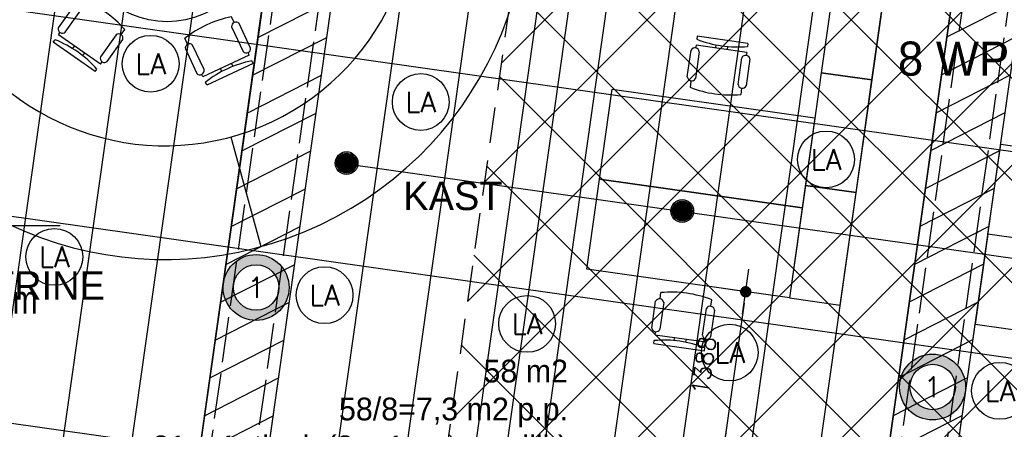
# Model space of a CAD drawing. Header units: millimetres. Extents: x -4107 to 114693, y -37499 to 54671.
# Tile 140 of 156: x 82138 to 90798, y 13889 to 17490. Entities that reach past the tile are written whole.
import ezdxf
from ezdxf.enums import TextEntityAlignment as Align

# ---------------------------------------------------------------- set-up
doc = ezdxf.new("R2010")
doc.units = ezdxf.units.MM
doc.header["$LTSCALE"] = 50
doc.linetypes.add('B0702', pattern=[4.6875, 3.125, -1.5625])
doc.linetypes.add('XREF_06_Vloergoot installaties$0$E_GOOT5', pattern=[10, 8, -2])
for name, color, linetype in [('ABT_VOORSTEL daklichten', 1, 'Continuous'), ('AT$1A---_ALGEMEEN', 2, 'Continuous'), ('FOK_ BRANDSLANGHASPELS', 2, 'Continuous'), ('FOK_02B_SOLIDS', 253, 'Continuous'), ('FOK_05---_TEKST_25', 2, 'Continuous'), ('FOK_08---_MAATVOERING', 2, 'Continuous'), ('FOK_22_BINNENWANDEN', 2, 'Continuous'), ('FOK_72_VAST MEUBILAIR', 1, 'Continuous'), ('FOK_82_LOS MEUBILAIR', 1, 'Continuous'), ('XREF_06_PLAFOND$0$AA45----_PLAFONDAFW', 1, 'Continuous'), ('XREF_06_PLAFOND$0$AI45----_PLAFONDAFW', 2, 'Continuous'), ('XREF_06_Sprinkler installatie$0$WL524---', 4, 'Continuous'), ('XREF_06_Sprinkler installatie$0$WL6516--', 4, 'Continuous'), ('XREF_06_verlichting$0$EL6311--', 3, 'Continuous'), ('XREF_06_Vloergoot installaties$0$EL6131--_VG', 3, 'Continuous'), ('XREF_06_Vloergoot installaties$0$EL6222--', 3, 'Continuous')]:
    doc.layers.add(name, color=color, linetype=linetype)
doc.styles.add('02_100', font='B-GBP.SHX', dxfattribs={"width": 0.8, "height": 250})
doc.styles.add('FOK-DIM', font='romans.shx')
doc.styles.add('XREF_06_Sprinkler installatie$0$Standard', font='txt')
doc.styles.add('XREF_06_verlichting$0$BURO-018', font='simplex.shx', dxfattribs={"height": 180})
doc.styles.add('XREF_06_Vloergoot installaties$0$BURO-018', font='simplex.shx', dxfattribs={"height": 180})
doc.dimstyles.new('FOK-100', dxfattribs={"dimscale": 100, "dimtxt": 1.5, "dimasz": 1, "dimexe": 2, "dimexo": 0, "dimgap": 2, "dimtad": 1, "dimdec": 0, "dimzin": 11, "dimdsep": 46, "dimtxsty": 'FOK-DIM', "dimblk1": 'DOT', "dimblk2": 'DOT', "dimsah": 1, "dimcen": 2.5, "dimclrd": 256, "dimclre": 256, "dimclrt": 256, "dimadec": 0, "dimazin": 0, "dimtfac": 1, "dimtdec": 0, "dimtix": 1, "dimtmove": 2, "dimatfit": 3, "dimldrblk": 'DOT', "dimfxl": 2, "dimtolj": 1, "dimtzin": 0, "dimarcsym": 0})
pattern_1 = [(27.02, (0, 0), (-124.9329, 244.9832), [])]

# ---------------------------------------------------------------- blocks, each defined once
blk = doc.blocks.new('XREF_06_Sprinkler installatie$0$SP-KOP02')
at = {"color": 0, "linetype": 'Continuous'}
for p, q in [((-0.875, -0.023), (0.023, 0.875)), ((-0.847, -0.219), (0.219, 0.847)), ((-0.843, 0.233), (-0.233, 0.843)), ((-0.786, -0.383), (0.383, 0.786)), ((-0.702, -0.523), (0.523, 0.702)), ((-0.595, -0.641), (0.641, 0.595)), ((-0.469, -0.739), (0.739, 0.469)), ((-0.32, -0.815), (0.815, 0.32)), ((-0.144, -0.863), (0.863, 0.144)), ((0.072, -0.872), (0.872, -0.072)), ((0.381, -0.788), (0.788, -0.381))]:
    blk.add_line(p, q, dxfattribs=at)
at = {"color": 0, "linetype": 'Continuous', "const_width": 0.875}
blk.add_lwpolyline([(-0.438, 0, 1), (0.438, 0, 1)], format="xyb", close=True, dxfattribs=at)
at = {"color": 0, "linetype": 'Continuous'}
for radius in [1, 0.875]:
    blk.add_circle((0, 0), radius, dxfattribs=at)
at = {"color": 0, "linetype": 'Continuous', "style": 'XREF_06_Sprinkler installatie$0$Standard', "flags": 1}
for tag, p in [('SP_MATCODE', (2, 2)), ('SP_TEMP', (2, -3)), ('SP_DOORL', (2, -5)), ('SP_KFACT', (2, -7)), ('SP_SPRHK', (2, -9)), ('SP_KLEP', (2, -11))]:
    blk.add_attdef(tag, p, '', height=1, dxfattribs=at)
blk = doc.blocks.new('XREF_06_Sprinkler installatie')
at = {"layer": 'XREF_06_Sprinkler installatie$0$WL524---'}
for p, q in [((84302.2, -1250), (87425.4, 20805)), ((85013.6, 16222.4), (92959.8, 15097.1))]:
    blk.add_line(p, q, dxfattribs=at)
at = {"layer": 'XREF_06_Sprinkler installatie$0$WL6516--', "xscale": 99.9999999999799, "yscale": 100, "zscale": 100, "rotation": 7.589429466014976}
for p in [(85013.2, 16229.2), (87965.5, 15808.1)]:
    blk.add_blockref('XREF_06_Sprinkler installatie$0$SP-KOP02', p, dxfattribs=at)
blk = doc.blocks.new('XREF_06_Vloergoot installaties$0$E00415')
at = {"linetype": 'Continuous'}
h = blk.add_hatch(color=0, dxfattribs=at)
edge = h.paths.add_edge_path()
edge.add_arc((0, 0), 2.9, 0, 360)
edge = h.paths.add_edge_path(flags=16)
edge.add_arc((0, 0), 2, 0, 360)
at = {"color": 0, "linetype": 'Continuous'}
for radius in [2.9, 2]:
    blk.add_circle((0, 0), radius, dxfattribs=at)
at = {"color": 0, "linetype": 'Continuous', "style": 'XREF_06_Vloergoot installaties$0$BURO-018'}
for tag, p in [('E_GKAST', (0, 8)), ('E_GROEP', (0, 5)), ('E_SGROEP', (4.5, 5))]:
    blk.add_attdef(tag, text='', height=1.8, dxfattribs=at).set_placement(p, align=Align.MIDDLE)
at = {"color": 0, "linetype": 'Continuous', "style": 'XREF_06_Vloergoot installaties$0$BURO-018', "flags": 1}
for tag, p in [('E_VERMCODE', (13, 5)), ('E_MATCODE', (0, 0))]:
    blk.add_attdef(tag, text='', height=1.8, dxfattribs=at).set_placement(p, align=Align.MIDDLE)
blk = doc.blocks.new('XREF_06_Vloergoot installaties')
at = {"layer": 'XREF_06_Vloergoot installaties$0$EL6131--_VG', "linetype": 'XREF_06_Vloergoot installaties$0$E_GOOT5'}
for p, q in [((84799.2, -25148), (92910.3, 32291.1)), ((84459.1, -24696.2), (92458.3, 31951.4)), ((85027.1, 22301), (82503.4, 4475.7)), ((85423.1, 22245), (82899.4, 4419.6))]:
    blk.add_line(p, q, dxfattribs=at)
at = {"layer": 'XREF_06_Vloergoot installaties$0$EL6222--'}
ref = blk.add_blockref('XREF_06_Vloergoot installaties$0$E00415', (84217.3, 15135.5), dxfattribs=dict(at, xscale=99.99999999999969, yscale=100, zscale=100, rotation=352.2551880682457))
ref.add_attrib('E_GROEP', '1', dxfattribs={"layer": '0', "color": 1, "linetype": 'Continuous', "height": 180, "style": 'XREF_06_Vloergoot installaties$0$BURO-018'}).set_placement((84217.3, 15135.5), align=Align.MIDDLE)
ref = blk.add_blockref('XREF_06_Vloergoot installaties$0$E00415', (90167.8, 14260.4), dxfattribs=dict(at, xscale=99.99999999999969, yscale=100, zscale=100, rotation=352.2551880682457))
ref.add_attrib('E_GROEP', '1', dxfattribs={"layer": '0', "color": 1, "linetype": 'Continuous', "height": 180, "style": 'XREF_06_Vloergoot installaties$0$BURO-018'}).set_placement((90167.8, 14260.4), align=Align.MIDDLE)
blk = doc.blocks.new('XREF_06_PLAFOND')
at = {"layer": 'XREF_06_PLAFOND$0$AA45----_PLAFONDAFW'}
h = blk.add_hatch(dxfattribs=at)
h.set_pattern_fill('ANSI31', color=256, scale=2200, angle=342.02, style=0)
h.set_pattern_definition(pattern_1)
h.paths.add_polyline_path([(84075.3, -26575.6), (84654.6, -26763.6), (93555.9, 36094.7), (92949.9, 36094.7)])
h = blk.add_hatch(dxfattribs=at)
h.set_pattern_fill('ANSI31', color=256, scale=2200, angle=342.02, style=0)
h.set_pattern_definition(pattern_1)
edge = h.paths.add_edge_path()
edge.add_line((79923.5, -13101.3), (78281.7, -24695.4))
edge.add_line((78281.7, -24695.4), (78861, -24883.4))
edge.add_line((78861, -24883.4), (85620.2, 22847.5))
edge.add_line((85620.2, 22847.5), (85032.2, 22974.7))
edge.add_line((85032.2, 22974.7), (80378, -9891.4))
edge.add_arc((75004.2, -10767.6), 5444.8, -25.3802, 9.2602, ccw=False)
at = {"layer": 'XREF_06_PLAFOND$0$AI45----_PLAFONDAFW'}
h = blk.add_hatch(dxfattribs=at)
h.set_pattern_fill('_USER,_O', color=256, scale=1800, pattern_type=0)
h.set_pattern_definition([(351.94, (60508.5, -17546.5), (252.38, 1782.22), [])])
edge = h.paths.add_edge_path(flags=16)
edge.add_arc((41622.2, 26897.4), 5449.9, 0, 180)
edge.add_arc((41622.2, 26897.4), 5449.9, 180, 360)
h.paths.add_polyline_path([(49833.5, 30277.3), (51633.5, 30277.3), (51633.5, 27677.3), (49833.5, 27677.3)], flags=16)
edge = h.paths.add_edge_path(flags=16)
edge.add_arc((86127.3, 26613.5), 3800, 0, 180)
edge.add_arc((86127.3, 26613.5), 3800, 180, 360)
edge = h.paths.add_edge_path(flags=16)
edge.add_arc((74998.8, -10766.8), 5450, 0, 180)
edge.add_arc((74998.8, -10766.8), 5450, 180, 360)
edge = h.paths.add_edge_path()
edge.add_arc((59888.1, 10791.1), 9323.9, 341.24236, 446.62909)
edge.add_line((60436.4, 20098.9), (31243.3, 21827.8))
edge.add_line((31243.3, 21827.8), (28955.1, 21950.5))
edge.add_line((28955.1, 21950.5), (30807, 36094.7))
edge.add_line((30807, 36094.7), (95373.9, 36094.7))
edge.add_line((95373.9, 36094.7), (86392.8, -27327.7))
edge.add_line((86392.8, -27327.7), (59702.3, -18665.8))
edge.add_line((59702.3, -18665.8), (68716.8, 7792.9))
h = blk.add_hatch(dxfattribs=at)
h.set_pattern_fill('_USER,_O', color=256, scale=600, angle=90, pattern_type=0)
h.set_pattern_definition([(81.94, (95317.84, 35698.9), (-594.073, 84.126), [])])
edge = h.paths.add_edge_path(flags=16)
edge.add_arc((86127.3, 26613.5), 3800, 0, 360)
edge = h.paths.add_edge_path(flags=16)
edge.add_arc((74998.8, -10766.8), 5450, 0, 360)
edge = h.paths.add_edge_path(flags=16)
edge.add_arc((41622.2, 26897.4), 5449.9, 0, 360)
h.paths.add_polyline_path([(49933.5, 30177.3), (51533.5, 30177.3), (51533.5, 27777.3), (49933.5, 27777.3)], flags=16)
edge = h.paths.add_edge_path()
edge.add_arc((59888.1, 10791.1), 9323.9, 341.24236, 446.62909)
edge.add_line((60436.4, 20098.9), (31243.3, 21827.8))
edge.add_line((31243.3, 21827.8), (28955.1, 21950.5))
edge.add_line((28955.1, 21950.5), (30807, 36094.7))
edge.add_line((30807, 36094.7), (95373.9, 36094.7))
edge.add_line((95373.9, 36094.7), (86392.8, -27327.7))
edge.add_line((86392.8, -27327.7), (59702.3, -18665.8))
edge.add_line((59702.3, -18665.8), (68716.8, 7792.9))
at = {"layer": 'XREF_06_PLAFOND$0$AA45----_PLAFONDAFW'}
blk.add_lwpolyline([(84075.3, -26575.6), (84654.6, -26763.6), (93555.9, 36094.7), (92949.9, 36094.7)], close=True, dxfattribs=at)
blk.add_lwpolyline([(79923.5, -13101.3), (78281.7, -24695.4), (78861, -24883.4), (85620.2, 22847.5), (85032.2, 22974.7), (80378, -9891.4, -0.152309)], format="xyb", close=True, dxfattribs=at)
blk = doc.blocks.new('A$C125E5D54')
at = {"layer": 'AT$1A---_ALGEMEEN'}
blk.add_lwpolyline([(75924.6, 18334.9), (72746.4, 18334.9), (72747.2, 14992.1)], dxfattribs=at)
at = {"layer": 'AT$1A---_ALGEMEEN', "color": 7, "style": '02_100', "width": 0.8}
for s, p in [('dagmaat 1200mm ', (73305.5, 17989.7)), ('daksparing 1400mm ', (73305.5, 17561.1))]:
    blk.add_text(s, height=250, dxfattribs=at).set_placement(p)
blk = doc.blocks.new('XREF_06_verlichting$0$1115B3A')
at = {"color": 0, "linetype": 'Continuous'}
blk.add_circle((0, 0), 2.5, dxfattribs=at)
at = {"color": 0, "linetype": 'Continuous', "style": 'XREF_06_verlichting$0$BURO-018'}
for tag, p in [('E_GKAST', (0, 8)), ('E_GROEP', (0, 5)), ('E_SGROEP', (4.5, 5)), ('E_ARMCODE', (0, 0)), ('E_SLET', (4.5, -1))]:
    blk.add_attdef(tag, text='', height=1.8, dxfattribs=at).set_placement(p, align=Align.MIDDLE)
blk = doc.blocks.new('XREF_06_verlichting')
at = {"layer": 'XREF_06_verlichting$0$EL6311--'}
ref = blk.add_blockref('XREF_06_verlichting$0$1115B3A', (83289.3, 17102.7), dxfattribs=dict(at, xscale=100, yscale=100, zscale=100))
ref.add_attrib('E_ARMCODE', 'LA', dxfattribs={"layer": '0', "color": 1, "linetype": 'Continuous', "height": 180, "style": 'XREF_06_verlichting$0$BURO-018'}).set_placement((83289.3, 17102.7), align=Align.MIDDLE)
ref = blk.add_blockref('XREF_06_verlichting$0$1115B3A', (85665.6, 16766.2), dxfattribs=dict(at, xscale=100, yscale=100, zscale=100))
ref.add_attrib('E_ARMCODE', 'LA', dxfattribs={"layer": '0', "color": 1, "linetype": 'Continuous', "height": 180, "style": 'XREF_06_verlichting$0$BURO-018'}).set_placement((85665.6, 16766.2), align=Align.MIDDLE)
ref = blk.add_blockref('XREF_06_verlichting$0$1115B3A', (89230, 16261.4), dxfattribs=dict(at, xscale=100, yscale=100, zscale=100))
ref.add_attrib('E_ARMCODE', 'LA', dxfattribs={"layer": '0', "color": 1, "linetype": 'Continuous', "height": 180, "style": 'XREF_06_verlichting$0$BURO-018'}).set_placement((89230, 16261.4), align=Align.MIDDLE)
ref = blk.add_blockref('XREF_06_verlichting$0$1115B3A', (82442.8, 15404.6), dxfattribs=dict(at, xscale=100, yscale=100, zscale=100))
ref.add_attrib('E_ARMCODE', 'LA', dxfattribs={"layer": '0', "color": 1, "linetype": 'Continuous', "height": 180, "style": 'XREF_06_verlichting$0$BURO-018'}).set_placement((82442.8, 15404.6), align=Align.MIDDLE)
ref = blk.add_blockref('XREF_06_verlichting$0$1115B3A', (84819.1, 15068.1), dxfattribs=dict(at, xscale=100, yscale=100, zscale=100))
ref.add_attrib('E_ARMCODE', 'LA', dxfattribs={"layer": '0', "color": 1, "linetype": 'Continuous', "height": 180, "style": 'XREF_06_verlichting$0$BURO-018'}).set_placement((84819.1, 15068.1), align=Align.MIDDLE)
ref = blk.add_blockref('XREF_06_verlichting$0$1115B3A', (86601.3, 14815.7), dxfattribs=dict(at, xscale=100, yscale=100, zscale=100))
ref.add_attrib('E_ARMCODE', 'LA', dxfattribs={"layer": '0', "color": 1, "linetype": 'Continuous', "height": 180, "style": 'XREF_06_verlichting$0$BURO-018'}).set_placement((86601.3, 14815.7), align=Align.MIDDLE)
ref = blk.add_blockref('XREF_06_verlichting$0$1115B3A', (88383.5, 14563.3), dxfattribs=dict(at, xscale=100, yscale=100, zscale=100))
ref.add_attrib('E_ARMCODE', 'LA', dxfattribs={"layer": '0', "color": 1, "linetype": 'Continuous', "height": 180, "style": 'XREF_06_verlichting$0$BURO-018'}).set_placement((88383.5, 14563.3), align=Align.MIDDLE)
ref = blk.add_blockref('XREF_06_verlichting$0$1115B3A', (90759.8, 14226.8), dxfattribs=dict(at, xscale=100, yscale=100, zscale=100))
ref.add_attrib('E_ARMCODE', 'LA', dxfattribs={"layer": '0', "color": 1, "linetype": 'Continuous', "height": 180, "style": 'XREF_06_verlichting$0$BURO-018'}).set_placement((90759.8, 14226.8), align=Align.MIDDLE)
blk = doc.blocks.new('WP 1600-800')
at = {"linetype": 'Continuous'}
for p, q in [((569, 1600.1), (595.5, 1600.1)), ((569, 1600.1), (569, 1149.6)), ((648.5, 1600.1), (675, 1600.1)), ((648.5, 1600.1), (648.5, 1149.6)), ((701.5, 1636.1), (940, 1636.1)), ((940, 1564.1), (701.5, 1564.1)), ((966.5, 1600.1), (1022, 1600.1)), ((648.5, 1427.8), (620.3, 1427.8)), ((620.9, 1321.8), (648.5, 1321.8)), ((569, 1149.6), (595.5, 1149.6)), ((648.5, 1149.6), (675, 1149.6)), ((701.5, 1185.6), (940, 1185.6)), ((966.5, 1149.6), (1022, 1149.6)), ((935.6, 1113), (697.1, 1113))]:
    blk.add_line(p, q, dxfattribs=at)
blk.add_lwpolyline([(1133.9, 2274.8), (1933.9, 2274.8), (1933.9, 474.8), (1133.9, 474.8)], close=True)
for centre, radius, start, end in [((-348.6, 1374.8), 970.6, 346.5803, 13.4197), ((712.7, 1600.1), 37.7, 107.28561, 252.71439), ((928.8, 1600.1), 37.7, 287.28561, 72.71439), ((77.9, 1374.8), 970.6, 346.5803, 13.4197), ((710.9, 1148.6), 38.2, 104.35438, 248.70731), ((926.1, 1150), 38.2, 284.35438, 68.70731)]:
    blk.add_arc(centre, radius, start, end, dxfattribs=at)
blk = doc.blocks.new('DOT')
at = {"color": 0}
blk.add_line((-2, 0), (2, 0), dxfattribs=at)
at = {"color": 0, "const_width": 0.5}
blk.add_lwpolyline([(-0.25, 0, 1), (0.25, 0, 1)], format="xyb", close=True, dxfattribs=at)
blk = doc.blocks.new('*D129')
at = {"layer": 'Defpoints', "color": 0}
for p in [(91106.9, 14732.2), (90742.4, 12157.9), (90742.4, 12157.9)]:
    blk.add_point(p, dxfattribs=at)
at = {"layer": 'FOK_08---_MAATVOERING', "lineweight": -2}
for p, q in [((91106.9, 14732.2), (90908.9, 14760.2)), ((91092.9, 14633.2), (90756.4, 12256.9)), ((90742.4, 12157.9), (90544.4, 12185.9))]:
    blk.add_line(p, q, dxfattribs=at)
at = {"layer": 'FOK_08---_MAATVOERING', "lineweight": -2, "xscale": 100, "yscale": 100, "zscale": 100}
for p, rotation in [((91106.9, 14732.2), 81.94000000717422), ((90742.4, 12157.9), 261.9400000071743)]:
    blk.add_blockref('DOT', p, dxfattribs=dict(at, rotation=rotation))
at = {"layer": 'FOK_08---_MAATVOERING', "insert": (90652.4, 13483.6), "char_height": 150, "attachment_point": 5, "rotation": 81.94, "style": 'FOK-DIM'}
blk.add_mtext('\\A1;2600', dxfattribs=at)
blk = doc.blocks.new('*D130')
at = {"layer": 'Defpoints', "color": 0}
for p in [(88524, 15097.9), (88329.4, 13724.1), (88329.4, 13724.1)]:
    blk.add_point(p, dxfattribs=at)
at = {"layer": 'FOK_08---_MAATVOERING', "lineweight": -2}
for p, q in [((88524, 15097.9), (88326, 15126)), ((88510, 14998.9), (88343.5, 13823.1)), ((88329.4, 13724.1), (88131.4, 13752.1))]:
    blk.add_line(p, q, dxfattribs=at)
at = {"layer": 'FOK_08---_MAATVOERING', "lineweight": -2, "xscale": 100, "yscale": 100, "zscale": 100}
for p, rotation in [((88524, 15097.9), 81.94000000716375), ((88329.4, 13724.1), 261.9400000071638)]:
    blk.add_blockref('DOT', p, dxfattribs=dict(at, rotation=rotation))
at = {"layer": 'FOK_08---_MAATVOERING', "insert": (88154.4, 14449.6), "char_height": 150, "attachment_point": 5, "rotation": 81.94, "style": 'FOK-DIM'}
blk.add_mtext('\\A1;1388', dxfattribs=at)
blk = doc.blocks.new('kast')
at = {"layer": 'FOK_82_LOS MEUBILAIR'}
blk.add_lwpolyline([(-1052.2, -305.5), (-62.1, -445.7), (1, -0.1), (-989.1, 140.1)], close=True, dxfattribs=at)
blk = doc.blocks.new('A$C4D8164B4')
at = {"layer": 'FOK_ BRANDSLANGHASPELS', "color": 2}
blk.add_circle((20000, 20000), 20000, dxfattribs=at)
blk = doc.blocks.new('A$C4D781DF8')
for p, q in [((260.2, 629.6), (245, 607.9)), ((260.2, 629.6), (629, 370.8)), ((154.7, 541.8), (17.6, 346.6)), ((214.6, 564.5), (199.3, 542.8)), ((214.6, 564.5), (583.3, 305.7)), ((76.6, 305.2), (213.6, 500.5)), ((355.6, 465.6), (371.8, 488.7)), ((458.2, 427.3), (442.3, 404.7)), ((629, 370.8), (613.8, 349.1)), ((31.9, 304.2), (0, 258.8)), ((523.4, 283), (386.4, 87.8)), ((583.3, 305.7), (568.1, 284)), ((448.3, 49.7), (585.3, 244.9)), ((400.6, 45.4), (368.7, 0))]:
    blk.add_line(p, q)
for centre, radius, start, end in [((971.7, 1251.2), 970.6, 221.51679, 248.35619), ((177.7, 512), 37.7, 342.22209, 127.65088), ((53.5, 335.1), 37.7, 162.22209, 307.65088), ((548.2, 254), 38.2, 346.22918, 130.58211), ((726.7, 902.1), 970.6, 221.51679, 248.35619), ((423.5, 78.7), 38.2, 166.22918, 310.58211)]:
    blk.add_arc(centre, radius, start, end)
blk = doc.blocks.new('A$C09D77299')
at = {"layer": 'FOK_82_LOS MEUBILAIR'}
blk.add_circle((1389.3, 1357.1), 800, dxfattribs=at)
for p, rotation in [((1047.5, 1984.2), 59.99999999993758), ((675.4, 1374.7), 120.0000000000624), ((2103.2, 1339.6), 300.0000000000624), ((1017.1, 747.7), 180), ((1731, 730.1), 239.9999999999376)]:
    blk.add_blockref('A$C4D781DF8', p, dxfattribs=dict(at, rotation=rotation))
blk.add_blockref('A$C4D781DF8', (1761.4, 1966.6), dxfattribs=at)
blk = doc.blocks.new('A$C08E13200')
at = {"layer": 'FOK_72_VAST MEUBILAIR', "color": 253}
for points in [[(2754, 5846.3), (2749.4, 6846.3)], [(3323.7, 5773.9), (3578.1, 6741)], [(3855.3, 5556.5), (4351.4, 6424.8)]]:
    blk.add_lwpolyline(points, dxfattribs=at)
at = {"layer": 'FOK_72_VAST MEUBILAIR'}
for points in [[(2184.9, 5768.7), (1921.7, 6733.5)], [(4312.5, 5209), (5016.4, 5919.3)], [(863.7, 2537.7), (0, 2033.7)], [(3343, 1523.9), (3606.2, 559.1)]]:
    blk.add_lwpolyline(points, dxfattribs=at)
for radius in [3200, 2200]:
    blk.add_arc((2764, 3646.3), radius, 210.26058, 105.26058, dxfattribs=at)
at = {"layer": 'FOK_02B_SOLIDS'}
blk.add_blockref('A$C09D77299', (1393.6, 1980.1), dxfattribs=at)
at = {"layer": 'FOK_05---_TEKST_25', "color": 2, "width": 57960.996, "attachment_point": 1}
for s, insert, char_height in [('{\\fCentury Gothic|b0|i0|c0|p34;BANK}', (2885.5, 7244.9), 250), ('{\\fCentury Gothic|b0|i0|c0|p34;BIBLIOTHEEK}', (734.4, 5344.8), 300), ('{\\fCentury Gothic|b0|i0|c0|p34;KAST}', (4016.4, 4056.8), 250), ('{\\fCentury Gothic|b0|i0|c0|p34;KAST}', (4860.2, 1130.5), 250), ('{\\fCentury Gothic|b0|i0|c0|p34;VITRINE}', (916.9, 342.6), 250)]:
    blk.add_mtext(s, dxfattribs=dict(at, insert=insert, char_height=char_height))

msp = doc.modelspace()

# ---------------------------------------------------------------- hatches: boundary and pattern name
at = {"layer": 'FOK_08---_MAATVOERING'}
h = msp.add_hatch(dxfattribs=at)
h.set_pattern_fill('ANSI37', color=254, scale=200, style=0)
h.set_pattern_definition([(45, (14914.84, -16635.76), (-449.013, 449.013), []), (135, (14914.84, -16635.76), (-449.013, -449.013), [])])
h.paths.add_polyline_path([(87040.5, 21822.4), (85771.6, 12861.8), (92721.9, 11877.5), (93990.8, 20838.1)])

# ---------------------------------------------------------------- linework, layer by layer
at = {"layer": 'FOK_08---_MAATVOERING', "color": 13, "linetype": 'B0702', "ltscale": 2}
msp.add_lwpolyline([(87040.5, 21822.4), (85771.6, 12861.8), (92721.9, 11877.5), (93990.8, 20838.1), (87040.5, 21822.4)], dxfattribs=at)

# ---------------------------------------------------------------- block references
for name in ['XREF_06_PLAFOND', 'XREF_06_PLAFOND', 'XREF_06_Sprinkler installatie', 'XREF_06_Sprinkler installatie', 'XREF_06_Vloergoot installaties', 'XREF_06_Vloergoot installaties']:
    msp.add_blockref(name, (0, 0))
at = {"layer": 'ABT_VOORSTEL daklichten', "color": 2}
msp.add_blockref('A$C125E5D54', (6567.8, -2657.1), dxfattribs=at)
at = {"layer": 'FOK_02B_SOLIDS'}
msp.add_blockref('A$C08E13200', (80651.5, 14935.5), dxfattribs=at)
at = {"layer": 'FOK_22_BINNENWANDEN', "color": 5}
for p in [(65187.1, 382.2), (62903.1, -17201.9)]:
    msp.add_blockref('A$C4D8164B4', p, dxfattribs=at)
at = {"layer": 'FOK_22_BINNENWANDEN'}
msp.add_blockref('XREF_06_verlichting', (0, 0), dxfattribs=at)
at = {"layer": 'FOK_82_LOS MEUBILAIR'}
for name, p, rotation in [('kast', (89328.9, 18012.8), 90), ('WP 1600-800', (87039.4, 18069.3), 261.9399999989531), ('kast', (89188.7, 17022.7), 90), ('WP 1600-800', (90455.3, 17585.6), 261.9399999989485), ('WP 1600-800', (89219.6, 13854.2), 81.93999999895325), ('kast', (89048.5, 16032.6), 90)]:
    msp.add_blockref(name, p, dxfattribs=dict(at, rotation=rotation))
at = {"layer": 'FOK_82_LOS MEUBILAIR', "xscale": -1, "rotation": 261.9399999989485}
msp.add_blockref('WP 1600-800', (89913, 13756), dxfattribs=at)

# ---------------------------------------------------------------- texts
at = {"layer": 'FOK_05---_TEKST_25', "color": 2, "insert": (89862, 17297.9), "char_height": 300, "width": 57960.996, "attachment_point": 1}
msp.add_mtext('{\\fCentury Gothic|b0|i0|c0|p34;8 WP}', dxfattribs=at)
at = {"layer": 'FOK_08---_MAATVOERING', "color": 13, "linetype": 'B0702', "ltscale": 2, "insert": (86960.8, 14500.4), "char_height": 200, "width": 57960.996, "attachment_point": 3}
msp.add_mtext('{\\fCentury Gothic|b0|i0|c0|p34;58 m2\\P58/8=7,3 m2 p.p.\\P 21 m1 plank (8 m1 persoonlijk)}', dxfattribs=at)

# ---------------------------------------------------------------- dimensions: what is measured, and where the dimension line sits
at = {"layer": 'FOK_08---_MAATVOERING'}
for base, p1, p2, picture, middle in [((88329.4, 13724.1), (88524, 15097.9), (88329.4, 13724.1), '*D130', (88154.4, 14449.6)), ((90742.4, 12157.9), (91106.9, 14732.2), (90742.4, 12157.9), '*D129', (90652.4, 13483.6))]:
    dim = msp.add_linear_dim(base=base, p1=p1, p2=p2, angle=81.94, dimstyle='FOK-100', dxfattribs=at)
    dim.commit()
    dim.dimension.update_dxf_attribs({"geometry": picture, "text_midpoint": middle})

doc.saveas('drawing.dxf')
